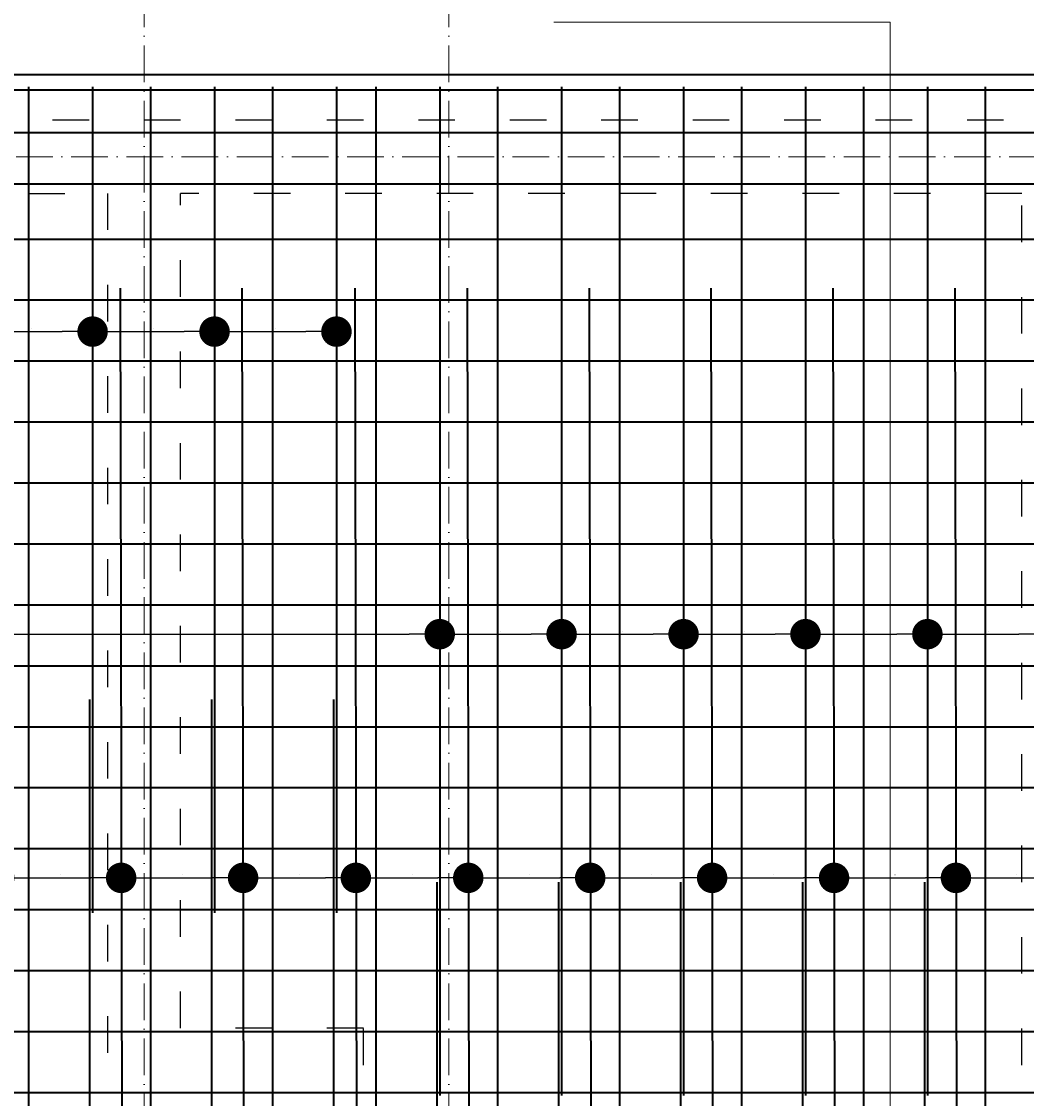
# Model space of a CAD drawing. Header units: millimetres. Extents: x 300938 to 312016, y 11971 to 20881.
# Tile 228 of 239: x 309920 to 310250, y 19270 to 19624. Entities that reach past the tile are written whole.
import ezdxf

# ---------------------------------------------------------------- set-up
doc = ezdxf.new("R2010")
doc.units = ezdxf.units.MM
doc.linetypes.add('ACAD_ISO03W100', pattern=[30, 12, -18])
doc.linetypes.add('ACAD_ISO10W100', pattern=[18, 12, -3, 0, -3])
for name, color, linetype, lineweight in [('konstrukcja', 3, 'Continuous', 35), ('konstrukcja wymiary', 1, 'Continuous', 13), ('osie', 5, 'ACAD_ISO10W100', 13), ('zbrojenie płyty', 141, 'Continuous', 35)]:
    doc.layers.add(name, color=color, linetype=linetype, lineweight=lineweight)
doc.layers.add('przerywane', color=6, linetype='ACAD_ISO03W100')
doc.styles.add('KONSTRUKCJA', font='romand.shx', dxfattribs={"oblique": 10})
doc.styles.get("Standard").update_dxf_attribs({"font": 'romand.shx', "oblique": 10})
doc.dimstyles.new('150', dxfattribs={"dimtxt": 10, "dimasz": 7, "dimexe": 1.25, "dimexo": 0.625, "dimgap": 3, "dimtad": 1, "dimdec": 0, "dimrnd": 0.5, "dimtxsty": 'KONSTRUKCJA', "dimblk": 'ARCHTICK', "dimcen": 2.5, "dimadec": 0, "dimazin": 0, "dimtfac": 1, "dimtdec": 0, "dimtix": 1, "dimtmove": 0, "dimatfit": 3, "dimfxl": 4, "dimfxlon": 1, "dimarcsym": 0})
doc.dimstyles.new('kropki', dxfattribs={"dimtxt": 0.001, "dimasz": 10, "dimexe": 1.25, "dimexo": 0.625, "dimgap": 1, "dimtad": 1, "dimtxsty": 'Standard', "dimblk": 'DOT', "dimcen": 2.5, "dimadec": 0, "dimazin": 0, "dimtfac": 1, "dimtmove": 0, "dimatfit": 3, "dimfxl": 1, "dimfxlon": 1, "dimarcsym": 0})

# ---------------------------------------------------------------- blocks, each defined once
blk = doc.blocks.new('_ArchTick')
at = {"color": 0, "linetype": 'ByBlock', "lineweight": 13, "const_width": 0.15}
blk.add_lwpolyline([(-0.5, -0.5), (0.5, 0.5)], dxfattribs=at)
blk = doc.blocks.new('*D719')
at = {"layer": 'Defpoints', "color": 0, "transparency": 16777216}
for p in [(310060.44, 19685.58), (310060.44, 19591.22), (310260.44, 19591.22)]:
    blk.add_point(p, dxfattribs=at)
at = {"layer": 'konstrukcja wymiary', "color": 0, "lineweight": -2, "transparency": 16777216}
for p, q in [((310060.44, 19681.58), (310060.44, 19686.83)), ((310260.44, 19685.58), (310060.44, 19685.58)), ((310260.44, 19681.58), (310260.44, 19686.83))]:
    blk.add_line(p, q, dxfattribs=at)
at = {"layer": 'konstrukcja wymiary', "color": 0, "lineweight": -2, "transparency": 16777216, "xscale": 7, "yscale": 7, "zscale": 7, "rotation": 180}
blk.add_blockref('_ArchTick', (310060.44, 19685.58), dxfattribs=at)
at = {"layer": 'konstrukcja wymiary', "color": 0, "lineweight": -2, "transparency": 16777216, "xscale": 7, "yscale": 7, "zscale": 7}
blk.add_blockref('_ArchTick', (310260.44, 19685.58), dxfattribs=at)
at = {"layer": 'konstrukcja wymiary', "color": 0, "transparency": 16777216, "insert": (310160.44, 19693.58), "char_height": 10, "attachment_point": 5, "style": 'KONSTRUKCJA'}
blk.add_mtext('200', dxfattribs=at)
blk = doc.blocks.new('*D720')
at = {"layer": 'Defpoints', "color": 0, "transparency": 16777216}
for p in [(309960.44, 19685.58), (309960.44, 19591.22), (310060.44, 19591.22)]:
    blk.add_point(p, dxfattribs=at)
at = {"layer": 'konstrukcja wymiary', "color": 0, "lineweight": -2, "transparency": 16777216}
for p, q in [((309960.44, 19681.58), (309960.44, 19686.83)), ((310060.44, 19685.58), (309960.44, 19685.58)), ((310060.44, 19681.58), (310060.44, 19686.83))]:
    blk.add_line(p, q, dxfattribs=at)
at = {"layer": 'konstrukcja wymiary', "color": 0, "lineweight": -2, "transparency": 16777216, "xscale": 7, "yscale": 7, "zscale": 7, "rotation": 180}
blk.add_blockref('_ArchTick', (309960.44, 19685.58), dxfattribs=at)
at = {"layer": 'konstrukcja wymiary', "color": 0, "lineweight": -2, "transparency": 16777216, "xscale": 7, "yscale": 7, "zscale": 7}
blk.add_blockref('_ArchTick', (310060.44, 19685.58), dxfattribs=at)
at = {"layer": 'konstrukcja wymiary', "color": 0, "transparency": 16777216, "insert": (310010.44, 19693.58), "char_height": 10, "attachment_point": 5, "style": 'KONSTRUKCJA'}
blk.add_mtext('100', dxfattribs=at)
blk = doc.blocks.new('*D721')
at = {"layer": 'Defpoints', "color": 0, "transparency": 16777216}
for p in [(309540.44, 19685.58), (309540.44, 19591.22), (309960.44, 19591.22)]:
    blk.add_point(p, dxfattribs=at)
at = {"layer": 'konstrukcja wymiary', "color": 0, "lineweight": -2, "transparency": 16777216}
for p, q in [((309540.44, 19681.58), (309540.44, 19686.83)), ((309960.44, 19685.58), (309540.44, 19685.58)), ((309960.44, 19681.58), (309960.44, 19686.83))]:
    blk.add_line(p, q, dxfattribs=at)
at = {"layer": 'konstrukcja wymiary', "color": 0, "lineweight": -2, "transparency": 16777216, "xscale": 7, "yscale": 7, "zscale": 7, "rotation": 180}
blk.add_blockref('_ArchTick', (309540.44, 19685.58), dxfattribs=at)
at = {"layer": 'konstrukcja wymiary', "color": 0, "lineweight": -2, "transparency": 16777216, "xscale": 7, "yscale": 7, "zscale": 7}
blk.add_blockref('_ArchTick', (309960.44, 19685.58), dxfattribs=at)
at = {"layer": 'konstrukcja wymiary', "color": 0, "transparency": 16777216, "insert": (309750.44, 19693.58), "char_height": 10, "attachment_point": 5, "style": 'KONSTRUKCJA'}
blk.add_mtext('420', dxfattribs=at)
blk = doc.blocks.new('*D724')
at = {"layer": 'Defpoints', "color": 0, "transparency": 16777216}
for p in [(310707.44, 19715.58), (308893.44, 19606.22), (310707.44, 19606.22)]:
    blk.add_point(p, dxfattribs=at)
at = {"layer": 'konstrukcja wymiary', "color": 0, "lineweight": -2, "transparency": 16777216}
for p, q in [((308893.44, 19711.58), (308893.44, 19716.83)), ((310707.44, 19711.58), (310707.44, 19716.83)), ((308893.44, 19715.58), (310707.44, 19715.58))]:
    blk.add_line(p, q, dxfattribs=at)
at = {"layer": 'konstrukcja wymiary', "color": 0, "lineweight": -2, "transparency": 16777216, "xscale": 7, "yscale": 7, "zscale": 7, "rotation": 180}
blk.add_blockref('_ArchTick', (308893.44, 19715.58), dxfattribs=at)
at = {"layer": 'konstrukcja wymiary', "color": 0, "lineweight": -2, "transparency": 16777216, "xscale": 7, "yscale": 7, "zscale": 7}
blk.add_blockref('_ArchTick', (310707.44, 19715.58), dxfattribs=at)
at = {"layer": 'konstrukcja wymiary', "color": 0, "transparency": 16777216, "insert": (309800.44, 19723.58), "char_height": 10, "attachment_point": 5, "style": 'KONSTRUKCJA'}
blk.add_mtext('1814', dxfattribs=at)
blk = doc.blocks.new('_Dot')
at = {"color": 0, "linetype": 'ByBlock', "lineweight": -2}
blk.add_line((-0.5, 0), (-1, 0), dxfattribs=at)
at = {"color": 0, "linetype": 'ByBlock', "const_width": 0.5}
blk.add_lwpolyline([(-0.25, 0, 1), (0.25, 0, 1)], format="xyb", close=True, dxfattribs=at)
blk = doc.blocks.new('*D898')
at = {"layer": 'Defpoints', "color": 0, "transparency": 16777216}
for p in [(310057.44, 19422.6), (309583.56, 19412.24), (310057.44, 19412.24)]:
    blk.add_point(p, dxfattribs=at)
at = {"layer": 'konstrukcja wymiary', "color": 0, "lineweight": -2, "transparency": 16777216}
for p, q in [((309583.56, 19421.6), (309583.56, 19423.85)), ((309593.56, 19422.6), (310047.44, 19422.6)), ((310057.44, 19421.6), (310057.44, 19423.85))]:
    blk.add_line(p, q, dxfattribs=at)
at = {"layer": 'konstrukcja wymiary', "color": 0, "lineweight": -2, "transparency": 16777216, "xscale": 10, "yscale": 10, "zscale": 10, "rotation": 180}
blk.add_blockref('_Dot', (309583.56, 19422.6), dxfattribs=at)
at = {"layer": 'konstrukcja wymiary', "color": 0, "lineweight": -2, "transparency": 16777216, "xscale": 10, "yscale": 10, "zscale": 10}
blk.add_blockref('_Dot', (310057.44, 19422.6), dxfattribs=at)
at = {"layer": 'konstrukcja wymiary', "color": 0, "transparency": 16777216, "insert": (309820.5, 19423.61), "char_height": 0.001, "attachment_point": 5}
blk.add_mtext('473,88', dxfattribs=at)
blk = doc.blocks.new('*D899')
at = {"layer": 'Defpoints', "color": 0, "transparency": 16777216}
for p in [(310097.44, 19422.6), (310057.44, 19412.24), (310097.44, 19412.24)]:
    blk.add_point(p, dxfattribs=at)
at = {"layer": 'konstrukcja wymiary', "color": 0, "lineweight": -2, "transparency": 16777216}
for p, q in [((310057.44, 19421.6), (310057.44, 19423.85)), ((310067.44, 19422.6), (310087.44, 19422.6)), ((310097.44, 19421.6), (310097.44, 19423.85))]:
    blk.add_line(p, q, dxfattribs=at)
at = {"layer": 'konstrukcja wymiary', "color": 0, "lineweight": -2, "transparency": 16777216, "xscale": 10, "yscale": 10, "zscale": 10, "rotation": 180}
blk.add_blockref('_Dot', (310057.44, 19422.6), dxfattribs=at)
at = {"layer": 'konstrukcja wymiary', "color": 0, "lineweight": -2, "transparency": 16777216, "xscale": 10, "yscale": 10, "zscale": 10}
blk.add_blockref('_Dot', (310097.44, 19422.6), dxfattribs=at)
at = {"layer": 'konstrukcja wymiary', "color": 0, "transparency": 16777216, "insert": (310077.44, 19423.61), "char_height": 0.001, "attachment_point": 5}
blk.add_mtext('40', dxfattribs=at)
blk = doc.blocks.new('*D900')
at = {"layer": 'Defpoints', "color": 0, "transparency": 16777216}
for p in [(310137.44, 19422.6), (310097.44, 19412.24), (310137.44, 19412.24)]:
    blk.add_point(p, dxfattribs=at)
at = {"layer": 'konstrukcja wymiary', "color": 0, "lineweight": -2, "transparency": 16777216}
for p, q in [((310097.44, 19421.6), (310097.44, 19423.85)), ((310107.44, 19422.6), (310127.44, 19422.6)), ((310137.44, 19421.6), (310137.44, 19423.85))]:
    blk.add_line(p, q, dxfattribs=at)
at = {"layer": 'konstrukcja wymiary', "color": 0, "lineweight": -2, "transparency": 16777216, "xscale": 10, "yscale": 10, "zscale": 10, "rotation": 180}
blk.add_blockref('_Dot', (310097.44, 19422.6), dxfattribs=at)
at = {"layer": 'konstrukcja wymiary', "color": 0, "lineweight": -2, "transparency": 16777216, "xscale": 10, "yscale": 10, "zscale": 10}
blk.add_blockref('_Dot', (310137.44, 19422.6), dxfattribs=at)
at = {"layer": 'konstrukcja wymiary', "color": 0, "transparency": 16777216, "insert": (310117.44, 19423.61), "char_height": 0.001, "attachment_point": 5}
blk.add_mtext('40', dxfattribs=at)
blk = doc.blocks.new('*D901')
at = {"layer": 'Defpoints', "color": 0, "transparency": 16777216}
for p in [(310177.44, 19422.6), (310137.44, 19412.24), (310177.44, 19412.24)]:
    blk.add_point(p, dxfattribs=at)
at = {"layer": 'konstrukcja wymiary', "color": 0, "lineweight": -2, "transparency": 16777216}
for p, q in [((310137.44, 19421.6), (310137.44, 19423.85)), ((310147.44, 19422.6), (310167.44, 19422.6)), ((310177.44, 19421.6), (310177.44, 19423.85))]:
    blk.add_line(p, q, dxfattribs=at)
at = {"layer": 'konstrukcja wymiary', "color": 0, "lineweight": -2, "transparency": 16777216, "xscale": 10, "yscale": 10, "zscale": 10, "rotation": 180}
blk.add_blockref('_Dot', (310137.44, 19422.6), dxfattribs=at)
at = {"layer": 'konstrukcja wymiary', "color": 0, "lineweight": -2, "transparency": 16777216, "xscale": 10, "yscale": 10, "zscale": 10}
blk.add_blockref('_Dot', (310177.44, 19422.6), dxfattribs=at)
at = {"layer": 'konstrukcja wymiary', "color": 0, "transparency": 16777216, "insert": (310157.44, 19423.61), "char_height": 0.001, "attachment_point": 5}
blk.add_mtext('40', dxfattribs=at)
blk = doc.blocks.new('*D902')
at = {"layer": 'Defpoints', "color": 0, "transparency": 16777216}
for p in [(310217.44, 19422.6), (310177.44, 19412.24), (310217.44, 19412.24)]:
    blk.add_point(p, dxfattribs=at)
at = {"layer": 'konstrukcja wymiary', "color": 0, "lineweight": -2, "transparency": 16777216}
for p, q in [((310177.44, 19421.6), (310177.44, 19423.85)), ((310187.44, 19422.6), (310207.44, 19422.6)), ((310217.44, 19421.6), (310217.44, 19423.85))]:
    blk.add_line(p, q, dxfattribs=at)
at = {"layer": 'konstrukcja wymiary', "color": 0, "lineweight": -2, "transparency": 16777216, "xscale": 10, "yscale": 10, "zscale": 10, "rotation": 180}
blk.add_blockref('_Dot', (310177.44, 19422.6), dxfattribs=at)
at = {"layer": 'konstrukcja wymiary', "color": 0, "lineweight": -2, "transparency": 16777216, "xscale": 10, "yscale": 10, "zscale": 10}
blk.add_blockref('_Dot', (310217.44, 19422.6), dxfattribs=at)
at = {"layer": 'konstrukcja wymiary', "color": 0, "transparency": 16777216, "insert": (310197.44, 19423.61), "char_height": 0.001, "attachment_point": 5}
blk.add_mtext('40', dxfattribs=at)
blk = doc.blocks.new('*D903')
at = {"layer": 'Defpoints', "color": 0, "transparency": 16777216}
for p in [(310257.44, 19422.6), (310217.44, 19412.24), (310257.44, 19412.24)]:
    blk.add_point(p, dxfattribs=at)
at = {"layer": 'konstrukcja wymiary', "color": 0, "lineweight": -2, "transparency": 16777216}
for p, q in [((310217.44, 19421.6), (310217.44, 19423.85)), ((310227.44, 19422.6), (310247.44, 19422.6)), ((310257.44, 19421.6), (310257.44, 19423.85))]:
    blk.add_line(p, q, dxfattribs=at)
at = {"layer": 'konstrukcja wymiary', "color": 0, "lineweight": -2, "transparency": 16777216, "xscale": 10, "yscale": 10, "zscale": 10, "rotation": 180}
blk.add_blockref('_Dot', (310217.44, 19422.6), dxfattribs=at)
at = {"layer": 'konstrukcja wymiary', "color": 0, "lineweight": -2, "transparency": 16777216, "xscale": 10, "yscale": 10, "zscale": 10}
blk.add_blockref('_Dot', (310257.44, 19422.6), dxfattribs=at)
at = {"layer": 'konstrukcja wymiary', "color": 0, "transparency": 16777216, "insert": (310237.44, 19423.61), "char_height": 0.001, "attachment_point": 5}
blk.add_mtext('40', dxfattribs=at)
blk = doc.blocks.new('*D923')
at = {"layer": 'Defpoints', "color": 0, "transparency": 16777216}
for p in [(309943.56, 19521.87), (309903.56, 19512.24), (309943.56, 19512.24)]:
    blk.add_point(p, dxfattribs=at)
at = {"layer": 'konstrukcja wymiary', "color": 0, "lineweight": -2, "transparency": 16777216}
for p, q in [((309903.56, 19520.87), (309903.56, 19523.12)), ((309913.56, 19521.87), (309933.56, 19521.87)), ((309943.56, 19520.87), (309943.56, 19523.12))]:
    blk.add_line(p, q, dxfattribs=at)
at = {"layer": 'konstrukcja wymiary', "color": 0, "lineweight": -2, "transparency": 16777216, "xscale": 10, "yscale": 10, "zscale": 10, "rotation": 180}
blk.add_blockref('_Dot', (309903.56, 19521.87), dxfattribs=at)
at = {"layer": 'konstrukcja wymiary', "color": 0, "lineweight": -2, "transparency": 16777216, "xscale": 10, "yscale": 10, "zscale": 10}
blk.add_blockref('_Dot', (309943.56, 19521.87), dxfattribs=at)
at = {"layer": 'konstrukcja wymiary', "color": 0, "transparency": 16777216, "insert": (309923.56, 19522.87), "char_height": 0.001, "attachment_point": 5}
blk.add_mtext('40', dxfattribs=at)
blk = doc.blocks.new('*D924')
at = {"layer": 'Defpoints', "color": 0, "transparency": 16777216}
for p in [(309983.56, 19521.87), (309943.56, 19512.24), (309983.56, 19512.24)]:
    blk.add_point(p, dxfattribs=at)
at = {"layer": 'konstrukcja wymiary', "color": 0, "lineweight": -2, "transparency": 16777216}
for p, q in [((309943.56, 19520.87), (309943.56, 19523.12)), ((309953.56, 19521.87), (309973.56, 19521.87)), ((309983.56, 19520.87), (309983.56, 19523.12))]:
    blk.add_line(p, q, dxfattribs=at)
at = {"layer": 'konstrukcja wymiary', "color": 0, "lineweight": -2, "transparency": 16777216, "xscale": 10, "yscale": 10, "zscale": 10, "rotation": 180}
blk.add_blockref('_Dot', (309943.56, 19521.87), dxfattribs=at)
at = {"layer": 'konstrukcja wymiary', "color": 0, "lineweight": -2, "transparency": 16777216, "xscale": 10, "yscale": 10, "zscale": 10}
blk.add_blockref('_Dot', (309983.56, 19521.87), dxfattribs=at)
at = {"layer": 'konstrukcja wymiary', "color": 0, "transparency": 16777216, "insert": (309963.56, 19522.87), "char_height": 0.001, "attachment_point": 5}
blk.add_mtext('40', dxfattribs=at)
blk = doc.blocks.new('*D925')
at = {"layer": 'Defpoints', "color": 0, "transparency": 16777216}
for p in [(310023.56, 19521.87), (309983.56, 19512.24), (310023.56, 19512.24)]:
    blk.add_point(p, dxfattribs=at)
at = {"layer": 'konstrukcja wymiary', "color": 0, "lineweight": -2, "transparency": 16777216}
for p, q in [((309983.56, 19520.87), (309983.56, 19523.12)), ((309993.56, 19521.87), (310013.56, 19521.87)), ((310023.56, 19520.87), (310023.56, 19523.12))]:
    blk.add_line(p, q, dxfattribs=at)
at = {"layer": 'konstrukcja wymiary', "color": 0, "lineweight": -2, "transparency": 16777216, "xscale": 10, "yscale": 10, "zscale": 10, "rotation": 180}
blk.add_blockref('_Dot', (309983.56, 19521.87), dxfattribs=at)
at = {"layer": 'konstrukcja wymiary', "color": 0, "lineweight": -2, "transparency": 16777216, "xscale": 10, "yscale": 10, "zscale": 10}
blk.add_blockref('_Dot', (310023.56, 19521.87), dxfattribs=at)
at = {"layer": 'konstrukcja wymiary', "color": 0, "transparency": 16777216, "insert": (310003.56, 19522.87), "char_height": 0.001, "attachment_point": 5}
blk.add_mtext('40', dxfattribs=at)
blk = doc.blocks.new('*D1152')
at = {"layer": 'Defpoints', "color": 0, "transparency": 16777216}
for p in [(309912.93, 19352.24), (309952.93, 19352.24), (309952.93, 19342.65)]:
    blk.add_point(p, dxfattribs=at)
at = {"layer": 'konstrukcja wymiary', "color": 0, "lineweight": -2, "transparency": 16777216}
for p, q in [((309912.93, 19343.65), (309912.93, 19341.4)), ((309922.93, 19342.65), (309942.93, 19342.65)), ((309952.93, 19343.65), (309952.93, 19341.4))]:
    blk.add_line(p, q, dxfattribs=at)
at = {"layer": 'konstrukcja wymiary', "color": 0, "lineweight": -2, "transparency": 16777216, "xscale": 10, "yscale": 10, "zscale": 10, "rotation": 180}
blk.add_blockref('_Dot', (309912.93, 19342.65), dxfattribs=at)
at = {"layer": 'konstrukcja wymiary', "color": 0, "lineweight": -2, "transparency": 16777216, "xscale": 10, "yscale": 10, "zscale": 10}
blk.add_blockref('_Dot', (309952.93, 19342.65), dxfattribs=at)
at = {"layer": 'konstrukcja wymiary', "color": 0, "transparency": 16777216, "insert": (309932.93, 19343.65), "char_height": 0.001, "attachment_point": 5}
blk.add_mtext('40', dxfattribs=at)
blk = doc.blocks.new('*D1153')
at = {"layer": 'Defpoints', "color": 0, "transparency": 16777216}
for p in [(309952.93, 19352.24), (309992.93, 19352.24), (309992.93, 19342.65)]:
    blk.add_point(p, dxfattribs=at)
at = {"layer": 'konstrukcja wymiary', "color": 0, "lineweight": -2, "transparency": 16777216}
for p, q in [((309952.93, 19343.65), (309952.93, 19341.4)), ((309962.93, 19342.65), (309982.93, 19342.65)), ((309992.93, 19343.65), (309992.93, 19341.4))]:
    blk.add_line(p, q, dxfattribs=at)
at = {"layer": 'konstrukcja wymiary', "color": 0, "lineweight": -2, "transparency": 16777216, "xscale": 10, "yscale": 10, "zscale": 10, "rotation": 180}
blk.add_blockref('_Dot', (309952.93, 19342.65), dxfattribs=at)
at = {"layer": 'konstrukcja wymiary', "color": 0, "lineweight": -2, "transparency": 16777216, "xscale": 10, "yscale": 10, "zscale": 10}
blk.add_blockref('_Dot', (309992.93, 19342.65), dxfattribs=at)
at = {"layer": 'konstrukcja wymiary', "color": 0, "transparency": 16777216, "insert": (309972.93, 19343.65), "char_height": 0.001, "attachment_point": 5}
blk.add_mtext('40', dxfattribs=at)
blk = doc.blocks.new('*D1154')
at = {"layer": 'Defpoints', "color": 0, "transparency": 16777216}
for p in [(309992.93, 19352.24), (310029.93, 19352.24), (310029.93, 19342.65)]:
    blk.add_point(p, dxfattribs=at)
at = {"layer": 'konstrukcja wymiary', "color": 0, "lineweight": -2, "transparency": 16777216}
for p, q in [((309992.93, 19343.65), (309992.93, 19341.4)), ((310002.93, 19342.65), (310019.93, 19342.65)), ((310029.93, 19343.65), (310029.93, 19341.4))]:
    blk.add_line(p, q, dxfattribs=at)
at = {"layer": 'konstrukcja wymiary', "color": 0, "lineweight": -2, "transparency": 16777216, "xscale": 10, "yscale": 10, "zscale": 10, "rotation": 180}
blk.add_blockref('_Dot', (309992.93, 19342.65), dxfattribs=at)
at = {"layer": 'konstrukcja wymiary', "color": 0, "lineweight": -2, "transparency": 16777216, "xscale": 10, "yscale": 10, "zscale": 10}
blk.add_blockref('_Dot', (310029.93, 19342.65), dxfattribs=at)
at = {"layer": 'konstrukcja wymiary', "color": 0, "transparency": 16777216, "insert": (310011.43, 19343.65), "char_height": 0.001, "attachment_point": 5}
blk.add_mtext('37', dxfattribs=at)
blk = doc.blocks.new('*D1155')
at = {"layer": 'Defpoints', "color": 0, "transparency": 16777216}
for p in [(310029.93, 19352.24), (310066.81, 19352.24), (310066.81, 19342.65)]:
    blk.add_point(p, dxfattribs=at)
at = {"layer": 'konstrukcja wymiary', "color": 0, "lineweight": -2, "transparency": 16777216}
for p, q in [((310029.93, 19343.65), (310029.93, 19341.4)), ((310039.93, 19342.65), (310056.81, 19342.65)), ((310066.81, 19343.65), (310066.81, 19341.4))]:
    blk.add_line(p, q, dxfattribs=at)
at = {"layer": 'konstrukcja wymiary', "color": 0, "lineweight": -2, "transparency": 16777216, "xscale": 10, "yscale": 10, "zscale": 10, "rotation": 180}
blk.add_blockref('_Dot', (310029.93, 19342.65), dxfattribs=at)
at = {"layer": 'konstrukcja wymiary', "color": 0, "lineweight": -2, "transparency": 16777216, "xscale": 10, "yscale": 10, "zscale": 10}
blk.add_blockref('_Dot', (310066.81, 19342.65), dxfattribs=at)
at = {"layer": 'konstrukcja wymiary', "color": 0, "transparency": 16777216, "insert": (310048.37, 19343.65), "char_height": 0.001, "attachment_point": 5}
blk.add_mtext('36,88', dxfattribs=at)
blk = doc.blocks.new('*D1156')
at = {"layer": 'Defpoints', "color": 0, "transparency": 16777216}
for p in [(310066.81, 19352.24), (310106.81, 19352.24), (310106.81, 19342.65)]:
    blk.add_point(p, dxfattribs=at)
at = {"layer": 'konstrukcja wymiary', "color": 0, "lineweight": -2, "transparency": 16777216}
for p, q in [((310066.81, 19343.65), (310066.81, 19341.4)), ((310076.81, 19342.65), (310096.81, 19342.65)), ((310106.81, 19343.65), (310106.81, 19341.4))]:
    blk.add_line(p, q, dxfattribs=at)
at = {"layer": 'konstrukcja wymiary', "color": 0, "lineweight": -2, "transparency": 16777216, "xscale": 10, "yscale": 10, "zscale": 10, "rotation": 180}
blk.add_blockref('_Dot', (310066.81, 19342.65), dxfattribs=at)
at = {"layer": 'konstrukcja wymiary', "color": 0, "lineweight": -2, "transparency": 16777216, "xscale": 10, "yscale": 10, "zscale": 10}
blk.add_blockref('_Dot', (310106.81, 19342.65), dxfattribs=at)
at = {"layer": 'konstrukcja wymiary', "color": 0, "transparency": 16777216, "insert": (310086.81, 19343.65), "char_height": 0.001, "attachment_point": 5}
blk.add_mtext('40', dxfattribs=at)
blk = doc.blocks.new('*D1157')
at = {"layer": 'Defpoints', "color": 0, "transparency": 16777216}
for p in [(310106.81, 19352.24), (310146.81, 19352.24), (310146.81, 19342.65)]:
    blk.add_point(p, dxfattribs=at)
at = {"layer": 'konstrukcja wymiary', "color": 0, "lineweight": -2, "transparency": 16777216}
for p, q in [((310106.81, 19343.65), (310106.81, 19341.4)), ((310116.81, 19342.65), (310136.81, 19342.65)), ((310146.81, 19343.65), (310146.81, 19341.4))]:
    blk.add_line(p, q, dxfattribs=at)
at = {"layer": 'konstrukcja wymiary', "color": 0, "lineweight": -2, "transparency": 16777216, "xscale": 10, "yscale": 10, "zscale": 10, "rotation": 180}
blk.add_blockref('_Dot', (310106.81, 19342.65), dxfattribs=at)
at = {"layer": 'konstrukcja wymiary', "color": 0, "lineweight": -2, "transparency": 16777216, "xscale": 10, "yscale": 10, "zscale": 10}
blk.add_blockref('_Dot', (310146.81, 19342.65), dxfattribs=at)
at = {"layer": 'konstrukcja wymiary', "color": 0, "transparency": 16777216, "insert": (310126.81, 19343.65), "char_height": 0.001, "attachment_point": 5}
blk.add_mtext('40', dxfattribs=at)
blk = doc.blocks.new('*D1158')
at = {"layer": 'Defpoints', "color": 0, "transparency": 16777216}
for p in [(310146.81, 19352.24), (310186.81, 19352.24), (310186.81, 19342.65)]:
    blk.add_point(p, dxfattribs=at)
at = {"layer": 'konstrukcja wymiary', "color": 0, "lineweight": -2, "transparency": 16777216}
for p, q in [((310146.81, 19343.65), (310146.81, 19341.4)), ((310156.81, 19342.65), (310176.81, 19342.65)), ((310186.81, 19343.65), (310186.81, 19341.4))]:
    blk.add_line(p, q, dxfattribs=at)
at = {"layer": 'konstrukcja wymiary', "color": 0, "lineweight": -2, "transparency": 16777216, "xscale": 10, "yscale": 10, "zscale": 10, "rotation": 180}
blk.add_blockref('_Dot', (310146.81, 19342.65), dxfattribs=at)
at = {"layer": 'konstrukcja wymiary', "color": 0, "lineweight": -2, "transparency": 16777216, "xscale": 10, "yscale": 10, "zscale": 10}
blk.add_blockref('_Dot', (310186.81, 19342.65), dxfattribs=at)
at = {"layer": 'konstrukcja wymiary', "color": 0, "transparency": 16777216, "insert": (310166.81, 19343.65), "char_height": 0.001, "attachment_point": 5}
blk.add_mtext('40', dxfattribs=at)
blk = doc.blocks.new('*D1159')
at = {"layer": 'Defpoints', "color": 0, "transparency": 16777216}
for p in [(310186.81, 19352.24), (310226.81, 19352.24), (310226.81, 19342.65)]:
    blk.add_point(p, dxfattribs=at)
at = {"layer": 'konstrukcja wymiary', "color": 0, "lineweight": -2, "transparency": 16777216}
for p, q in [((310186.81, 19343.65), (310186.81, 19341.4)), ((310196.81, 19342.65), (310216.81, 19342.65)), ((310226.81, 19343.65), (310226.81, 19341.4))]:
    blk.add_line(p, q, dxfattribs=at)
at = {"layer": 'konstrukcja wymiary', "color": 0, "lineweight": -2, "transparency": 16777216, "xscale": 10, "yscale": 10, "zscale": 10, "rotation": 180}
blk.add_blockref('_Dot', (310186.81, 19342.65), dxfattribs=at)
at = {"layer": 'konstrukcja wymiary', "color": 0, "lineweight": -2, "transparency": 16777216, "xscale": 10, "yscale": 10, "zscale": 10}
blk.add_blockref('_Dot', (310226.81, 19342.65), dxfattribs=at)
at = {"layer": 'konstrukcja wymiary', "color": 0, "transparency": 16777216, "insert": (310206.81, 19343.65), "char_height": 0.001, "attachment_point": 5}
blk.add_mtext('40', dxfattribs=at)
blk = doc.blocks.new('*D1160')
at = {"layer": 'Defpoints', "color": 0, "transparency": 16777216}
for p in [(310226.81, 19352.24), (310266.81, 19352.24), (310266.81, 19342.65)]:
    blk.add_point(p, dxfattribs=at)
at = {"layer": 'konstrukcja wymiary', "color": 0, "lineweight": -2, "transparency": 16777216}
for p, q in [((310226.81, 19343.65), (310226.81, 19341.4)), ((310236.81, 19342.65), (310256.81, 19342.65)), ((310266.81, 19343.65), (310266.81, 19341.4))]:
    blk.add_line(p, q, dxfattribs=at)
at = {"layer": 'konstrukcja wymiary', "color": 0, "lineweight": -2, "transparency": 16777216, "xscale": 10, "yscale": 10, "zscale": 10, "rotation": 180}
blk.add_blockref('_Dot', (310226.81, 19342.65), dxfattribs=at)
at = {"layer": 'konstrukcja wymiary', "color": 0, "lineweight": -2, "transparency": 16777216, "xscale": 10, "yscale": 10, "zscale": 10}
blk.add_blockref('_Dot', (310266.81, 19342.65), dxfattribs=at)
at = {"layer": 'konstrukcja wymiary', "color": 0, "transparency": 16777216, "insert": (310246.81, 19343.65), "char_height": 0.001, "attachment_point": 5}
blk.add_mtext('40', dxfattribs=at)

msp = doc.modelspace()

# ---------------------------------------------------------------- linework, layer by layer
at = {"layer": 'konstrukcja'}
msp.add_lwpolyline([(309567.44, 18337.224), (308893.44, 18337.224), (308893.44, 19606.224), (310707.44, 19606.224), (310707.44, 18337.224), (310033.44, 18337.224)], dxfattribs=at)
at = {"layer": 'konstrukcja wymiary'}
for p, q in [((310205.197, 19623.437), (310094.865, 19623.437)), ((310205.197, 18952.605), (310205.197, 19623.437))]:
    msp.add_line(p, q, dxfattribs=at)
at = {"layer": 'osie'}
for p, q in [((309960.44, 19760.509), (309960.44, 18286.332)), ((310060.44, 19760.509), (310060.44, 18286.332)), ((308705.771, 19579.224), (310728.51, 19579.224))]:
    msp.add_line(p, q, dxfattribs=at)
at = {"layer": 'przerywane'}
for p, q in [((310692.44, 19591.224), (308908.44, 19591.224)), ((309352.44, 19567.224), (309948.44, 19567.224)), ((309948.44, 19567.224), (309948.44, 19269.324)), ((309972.44, 19293.324), (309972.44, 19567.224)), ((310248.44, 19567.224), (309972.44, 19567.224)), ((310248.44, 19011.224), (310248.44, 19567.224)), ((310032.44, 19293.324), (309972.44, 19293.324)), ((310032.44, 19011.224), (310032.44, 19293.324))]:
    msp.add_line(p, q, dxfattribs=at)
at = {"layer": 'zbrojenie płyty'}
for p, q in [((309200.44, 19601.143), (310400.44, 19601.143)), ((309922.558, 19602.224), (309922.558, 18600.661)), ((309943.558, 19602.224), (309943.558, 19331.224)), ((309962.558, 19602.224), (309962.558, 18759.224)), ((309983.558, 19602.224), (309983.558, 19331.224)), ((310002.558, 19602.224), (310002.558, 18759.224)), ((310023.558, 19602.224), (310023.558, 19331.224)), ((310036.44, 19602.224), (310036.44, 18602.669)), ((310057.44, 19602.224), (310057.44, 19271.224)), ((310076.44, 19602.224), (310076.44, 18602.224)), ((310097.44, 19602.224), (310097.44, 19271.224)), ((310116.44, 19602.224), (310116.44, 18602.224)), ((310137.44, 19602.224), (310137.44, 19271.224)), ((310156.44, 19602.224), (310156.44, 18602.224)), ((310177.44, 19602.224), (310177.44, 19271.224)), ((310196.44, 19602.224), (310196.44, 18602.224)), ((310217.44, 19602.224), (310217.44, 19271.224)), ((310236.44, 19602.224), (310236.44, 18602.224)), ((309502.132, 19587.243), (310702.132, 19587.243)), ((309200.44, 19570.377), (310400.44, 19570.377)), ((309502.132, 19552.243), (310702.132, 19552.243)), ((309952.558, 19536.092), (309953.558, 19036.092)), ((309992.558, 19536.092), (309993.558, 19036.092)), ((310029.558, 19536.092), (310030.558, 19036.092)), ((310066.44, 19536.092), (310067.44, 19036.092)), ((310106.44, 19536.092), (310107.44, 19036.092)), ((310146.44, 19536.092), (310147.44, 19036.092)), ((310186.44, 19536.092), (310187.44, 19036.092)), ((310226.44, 19536.092), (310227.44, 19036.092)), ((309200.44, 19532.243), (310400.44, 19532.243)), ((309502.132, 19512.243), (310702.132, 19512.243)), ((309200.44, 19492.243), (310400.44, 19492.243)), ((309502.132, 19472.243), (310702.132, 19472.243)), ((309200.44, 19452.243), (310400.44, 19452.243)), ((309502.132, 19432.243), (310702.132, 19432.243)), ((309200.44, 19412.243), (310400.44, 19412.243)), ((309942.558, 19401.224), (309942.558, 18800.867)), ((309982.558, 19401.224), (309982.558, 18759.224)), ((310022.558, 19401.224), (310022.558, 18800.867)), ((309502.132, 19392.243), (310702.132, 19392.243)), ((309200.44, 19372.243), (310400.44, 19372.243)), ((309502.132, 19352.243), (310702.132, 19352.243)), ((310056.44, 19341.224), (310056.44, 18341.224)), ((310096.44, 19341.224), (310096.44, 18341.224)), ((310136.44, 19341.224), (310136.44, 18341.224)), ((310176.44, 19341.224), (310176.44, 18341.224)), ((310216.44, 19341.224), (310216.44, 18341.224)), ((309200.44, 19332.243), (310400.44, 19332.243)), ((309502.132, 19312.243), (310702.132, 19312.243)), ((309200.44, 19292.243), (310400.44, 19292.243)), ((309502.132, 19272.243), (310702.132, 19272.243))]:
    msp.add_line(p, q, dxfattribs=at)

# ---------------------------------------------------------------- dimensions: what is measured, and where the dimension line sits
at = {"layer": 'konstrukcja wymiary'}
for base, p1, p2, dimstyle, picture, middle in [((310707.44, 19715.584), (308893.44, 19606.224), (310707.44, 19606.224), '150', '*D724', (309800.44, 19723.584)), ((309540.44, 19685.584), (309960.44, 19591.224), (309540.44, 19591.224), '150', '*D721', (309750.44, 19693.584)), ((309960.44, 19685.584), (310060.44, 19591.224), (309960.44, 19591.224), '150', '*D720', (310010.44, 19693.584)), ((310060.44, 19685.584), (310260.44, 19591.224), (310060.44, 19591.224), '150', '*D719', (310160.44, 19693.584)), ((309943.558, 19521.869), (309903.558, 19512.243), (309943.558, 19512.243), 'kropki', '*D923', (309923.558, 19522.87)), ((309983.558, 19521.869), (309943.558, 19512.243), (309983.558, 19512.243), 'kropki', '*D924', (309963.558, 19522.87)), ((310023.558, 19521.869), (309983.558, 19512.243), (310023.558, 19512.243), 'kropki', '*D925', (310003.558, 19522.87)), ((310057.44, 19422.605), (309583.558, 19412.243), (310057.44, 19412.243), 'kropki', '*D898', (309820.499, 19423.605)), ((310097.44, 19422.605), (310057.44, 19412.243), (310097.44, 19412.243), 'kropki', '*D899', (310077.44, 19423.605)), ((310137.44, 19422.605), (310097.44, 19412.243), (310137.44, 19412.243), 'kropki', '*D900', (310117.44, 19423.605)), ((310177.44, 19422.605), (310137.44, 19412.243), (310177.44, 19412.243), 'kropki', '*D901', (310157.44, 19423.605)), ((310217.44, 19422.605), (310177.44, 19412.243), (310217.44, 19412.243), 'kropki', '*D902', (310197.44, 19423.605)), ((310257.44, 19422.605), (310217.44, 19412.243), (310257.44, 19412.243), 'kropki', '*D903', (310237.44, 19423.605)), ((309952.925, 19342.647), (309912.925, 19352.243), (309952.925, 19352.243), 'kropki', '*D1152', (309932.925, 19343.648)), ((309992.925, 19342.647), (309952.925, 19352.243), (309992.925, 19352.243), 'kropki', '*D1153', (309972.925, 19343.648)), ((310029.926, 19342.647), (309992.925, 19352.243), (310029.926, 19352.243), 'kropki', '*D1154', (310011.426, 19343.648)), ((310066.807, 19342.647), (310029.926, 19352.243), (310066.807, 19352.243), 'kropki', '*D1155', (310048.367, 19343.648)), ((310106.807, 19342.647), (310066.807, 19352.243), (310106.807, 19352.243), 'kropki', '*D1156', (310086.807, 19343.648)), ((310146.807, 19342.647), (310106.807, 19352.243), (310146.807, 19352.243), 'kropki', '*D1157', (310126.807, 19343.648)), ((310186.807, 19342.647), (310146.807, 19352.243), (310186.807, 19352.243), 'kropki', '*D1158', (310166.807, 19343.648)), ((310226.807, 19342.647), (310186.807, 19352.243), (310226.807, 19352.243), 'kropki', '*D1159', (310206.807, 19343.648)), ((310266.807, 19342.647), (310226.807, 19352.243), (310266.807, 19352.243), 'kropki', '*D1160', (310246.807, 19343.648))]:
    dim = msp.add_linear_dim(base=base, p1=p1, p2=p2, dimstyle=dimstyle, override={"dimtmove": 1}, dxfattribs=at)
    dim.commit()
    dim.dimension.update_dxf_attribs({"geometry": picture, "text_midpoint": middle})

doc.saveas('drawing.dxf')
